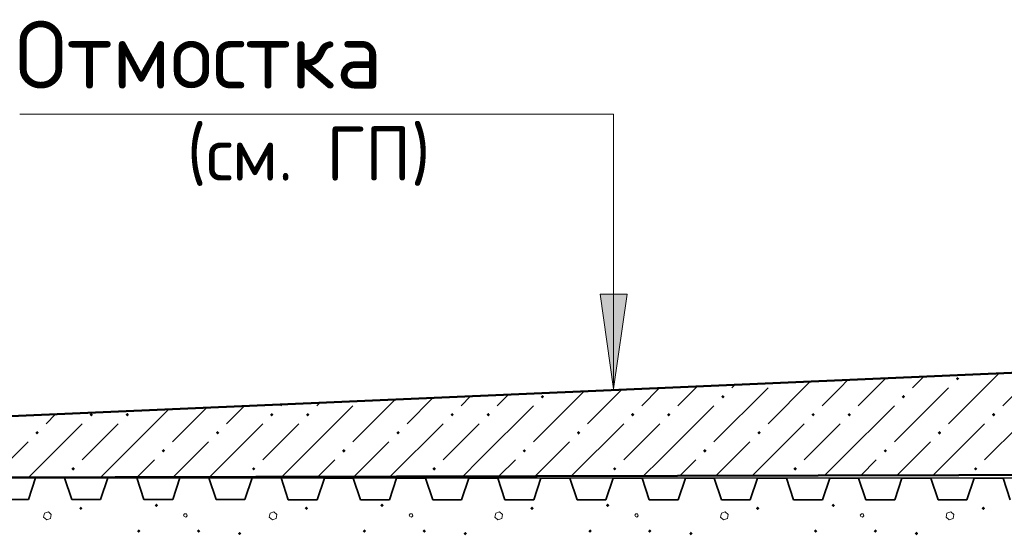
# Model space of a CAD drawing. Header units: millimetres. Extents: x 0 to 21000, y 0 to 14850.
# Tile 18 of 29: x 12819 to 14638, y 11668 to 12621. Entities that reach past the tile are written whole.
import ezdxf

# ---------------------------------------------------------------- set-up
doc = ezdxf.new("R2010")
doc.units = ezdxf.units.MM
for name, color, linetype, lineweight in [('Standard', 7, 'Continuous', 25), ('Стена_ кирп кладка силик нес', 8, 'Continuous', 70), ('Фундаменты общие', 7, 'Continuous', 25)]:
    doc.layers.add(name, color=color, linetype=linetype, lineweight=lineweight)
doc.styles.add('ISOCPEUR', font='txt')

msp = doc.modelspace()

# ---------------------------------------------------------------- hatches: boundary and pattern name
at = {"layer": 'Standard', "linetype": 'Continuous', "lineweight": 13, "transparency": 33554687}
msp.add_hatch(color=7, dxfattribs=at).paths.add_polyline_path([(13891.1, 12113.9), (13916.1, 11938.9), (13941.1, 12113.9)])
for points in [[(14548.1, 11957.8), (14551.3, 11961), (14554.6, 11957.8), (14551.3, 11954.5)], [(13781.4, 11924.4), (13784.7, 11927.7), (13787.9, 11924.4), (13784.7, 11921.2)], [(14114.7, 11924.4), (14118, 11927.7), (14121.2, 11924.4), (14118, 11921.2)], [(14448.1, 11924.4), (14451.3, 11927.7), (14454.6, 11924.4), (14451.3, 11921.2)], [(12948.1, 11891.1), (12951.3, 11894.4), (12954.6, 11891.1), (12951.3, 11887.9)], [(13014.7, 11891.1), (13018, 11894.4), (13021.2, 11891.1), (13018, 11887.9)], [(13281.4, 11891.1), (13284.7, 11894.4), (13287.9, 11891.1), (13284.7, 11887.9)], [(13348.1, 11891.1), (13351.3, 11894.4), (13354.6, 11891.1), (13351.3, 11887.9)], [(13614.7, 11891.1), (13618, 11894.4), (13621.2, 11891.1), (13618, 11887.9)], [(13681.4, 11891.1), (13684.7, 11894.4), (13687.9, 11891.1), (13684.7, 11887.9)], [(13948.1, 11891.1), (13951.3, 11894.4), (13954.6, 11891.1), (13951.3, 11887.9)], [(14014.7, 11891.1), (14018, 11894.4), (14021.2, 11891.1), (14018, 11887.9)], [(14281.4, 11891.1), (14284.7, 11894.4), (14287.9, 11891.1), (14284.7, 11887.9)], [(14348.1, 11891.1), (14351.3, 11894.4), (14354.6, 11891.1), (14351.3, 11887.9)], [(14614.7, 11891.1), (14618, 11894.4), (14621.2, 11891.1), (14618, 11887.9)], [(12848.1, 11857.8), (12851.3, 11861), (12854.6, 11857.8), (12851.3, 11854.5)], [(13181.4, 11857.8), (13184.7, 11861), (13187.9, 11857.8), (13184.7, 11854.5)], [(13514.7, 11857.8), (13518, 11861), (13521.2, 11857.8), (13518, 11854.5)], [(13848.1, 11857.8), (13851.3, 11861), (13854.6, 11857.8), (13851.3, 11854.5)], [(14181.4, 11857.8), (14184.7, 11861), (14187.9, 11857.8), (14184.7, 11854.5)], [(14514.7, 11857.8), (14518, 11861), (14521.2, 11857.8), (14518, 11854.5)], [(13081.4, 11824.4), (13084.7, 11827.7), (13087.9, 11824.4), (13084.7, 11821.2)], [(13414.7, 11824.4), (13418, 11827.7), (13421.2, 11824.4), (13418, 11821.2)], [(13748.1, 11824.4), (13751.3, 11827.7), (13754.6, 11824.4), (13751.3, 11821.2)], [(14081.4, 11824.4), (14084.7, 11827.7), (14087.9, 11824.4), (14084.7, 11821.2)], [(14414.7, 11824.4), (14418, 11827.7), (14421.2, 11824.4), (14418, 11821.2)], [(12914.7, 11791.1), (12918, 11794.4), (12921.2, 11791.1), (12918, 11787.9)], [(13248.1, 11791.1), (13251.3, 11794.4), (13254.6, 11791.1), (13251.3, 11787.9)], [(13581.4, 11791.1), (13584.7, 11794.4), (13587.9, 11791.1), (13584.7, 11787.9)], [(13914.7, 11791.1), (13918, 11794.4), (13921.2, 11791.1), (13918, 11787.9)], [(14248.1, 11791.1), (14251.3, 11794.4), (14254.6, 11791.1), (14251.3, 11787.9)], [(14581.4, 11791.1), (14584.7, 11794.4), (14587.9, 11791.1), (14584.7, 11787.9)]]:
    msp.add_hatch(color=7, dxfattribs=at).paths.add_polyline_path(points, flags=16)
at = {"layer": 'Стена_ кирп кладка силик нес', "linetype": 'Continuous', "lineweight": 13, "transparency": 33554687}
for points in [[(12928.9, 11718.2), (12932.2, 11721.4), (12935.4, 11718.2), (12932.2, 11714.9)], [(13068.5, 11723.6), (13071.7, 11726.9), (13075, 11723.6), (13071.7, 11720.4)], [(13345.6, 11718.2), (13348.8, 11721.4), (13352.1, 11718.2), (13348.8, 11714.9)], [(13485.2, 11723.6), (13488.4, 11726.9), (13491.7, 11723.6), (13488.4, 11720.4)], [(13762.2, 11718.2), (13765.5, 11721.4), (13768.7, 11718.2), (13765.5, 11714.9)], [(13901.8, 11723.6), (13905.1, 11726.9), (13908.3, 11723.6), (13905.1, 11720.4)], [(14178.9, 11718.2), (14182.2, 11721.4), (14185.4, 11718.2), (14182.2, 11714.9)], [(14318.5, 11723.6), (14321.7, 11726.9), (14325, 11723.6), (14321.7, 11720.4)], [(14595.6, 11718.2), (14598.8, 11721.4), (14602.1, 11718.2), (14598.8, 11714.9)], [(13036, 11676.1), (13039.2, 11679.4), (13042.5, 11676.1), (13039.2, 11672.9)], [(13146.4, 11676.1), (13149.7, 11679.4), (13152.9, 11676.1), (13149.7, 11672.9)], [(13222.2, 11671.5), (13225.5, 11674.8), (13228.7, 11671.5), (13225.5, 11668.3)], [(13452.7, 11676.1), (13455.9, 11679.4), (13459.2, 11676.1), (13455.9, 11672.9)], [(13563.1, 11676.1), (13566.3, 11679.4), (13569.6, 11676.1), (13566.3, 11672.9)], [(13638.9, 11671.5), (13642.2, 11674.8), (13645.4, 11671.5), (13642.2, 11668.3)], [(13869.3, 11676.1), (13872.6, 11679.4), (13875.8, 11676.1), (13872.6, 11672.9)], [(13979.7, 11676.1), (13983, 11679.4), (13986.2, 11676.1), (13983, 11672.9)], [(14055.6, 11671.5), (14058.8, 11674.8), (14062.1, 11671.5), (14058.8, 11668.3)], [(14286, 11676.1), (14289.2, 11679.4), (14292.5, 11676.1), (14289.2, 11672.9)], [(14396.4, 11676.1), (14399.7, 11679.4), (14402.9, 11676.1), (14399.7, 11672.9)], [(14472.2, 11671.5), (14475.5, 11674.8), (14478.7, 11671.5), (14475.5, 11668.3)]]:
    msp.add_hatch(color=7, dxfattribs=at).paths.add_polyline_path(points, flags=16)

# ---------------------------------------------------------------- linework, layer by layer
at = {"layer": 'Standard', "color": 7, "linetype": 'Continuous', "lineweight": 13, "transparency": 33554687}
for p, q in [((13916.1, 12446.4), (12819.3, 12446.4)), ((13916.1, 12446.4), (13916.1, 11938.9)), ((13941.1, 12113.9), (13891.1, 12113.9)), ((13891.1, 12113.9), (13916.1, 11938.9)), ((13916.1, 12113.9), (13916.1, 12126.4)), ((13916.1, 11938.9), (13941.1, 12113.9)), ((13916.1, 11938.9), (13916.1, 11938.9)), ((13916.1, 11938.9), (13916.1, 11938.9)), ((13916.1, 11938.9), (13916.1, 11938.9))]:
    msp.add_line(p, q, dxfattribs=at)
at = {"layer": 'Standard', "color": 253, "linetype": 'Continuous', "lineweight": 13, "true_color": 0xababab, "transparency": 33554687}
for p, q in [((14627.6, 11967.4), (14534.7, 11874.4)), ((14279.2, 11952.3), (14201.3, 11874.4)), ((14334.7, 11941.1), (14348.9, 11955.3)), ((14418.6, 11958.4), (14368, 11907.8)), ((14488.3, 11961.4), (14468, 11941.1)), ((13861.1, 11934.3), (13768, 11841.1)), ((13930.8, 11937.3), (13868, 11874.4)), ((13968, 11907.8), (14000.5, 11940.3)), ((14070.2, 11943.3), (14034.7, 11907.8)), ((14201.3, 11941.1), (14101.3, 11841.1)), ((14139.9, 11946.3), (14134.7, 11941.1)), ((14301.3, 11907.8), (14334.7, 11941.1)), ((14534.7, 11941.1), (14434.7, 11841.1)), ((14634.7, 11907.8), (14668, 11941.1)), ((13373.4, 11913.2), (13368, 11907.8)), ((13512.7, 11919.2), (13434.7, 11841.1)), ((13582.4, 11922.2), (13534.7, 11874.4)), ((13634.7, 11907.8), (13652.1, 11925.2)), ((13721.8, 11928.2), (13701.3, 11907.8)), ((13001.3, 11807.8), (13094.7, 11901.1)), ((13164.3, 11904.1), (13101.3, 11841.1)), ((13234, 11907.1), (13201.3, 11874.4)), ((13301.3, 11907.8), (13303.7, 11910.1)), ((13334.7, 11807.8), (13434.7, 11907.8)), ((13668, 11807.8), (13768, 11907.8)), ((14001.3, 11807.8), (14101.3, 11907.8)), ((14334.7, 11807.8), (14434.7, 11907.8)), ((12934.7, 11874.4), (12835.4, 11775.2)), ((12885.6, 11892.1), (12868, 11874.4)), ((13001.3, 11874.4), (12934.7, 11807.8)), ((13268, 11874.4), (13169.6, 11776)), ((13334.7, 11874.4), (13268, 11807.8)), ((13601.3, 11874.4), (13503.7, 11776.8)), ((13668, 11874.4), (13601.3, 11807.8)), ((13934.7, 11874.4), (13837.8, 11777.6)), ((14001.3, 11874.4), (13934.7, 11807.8)), ((14268, 11874.4), (14172, 11778.4)), ((14334.7, 11874.4), (14268, 11807.8)), ((14601.3, 11874.4), (14506.1, 11779.2)), ((14668, 11874.4), (14601.3, 11807.8)), ((12768.6, 11775), (12834.7, 11841.1)), ((13102.7, 11775.8), (13168, 11841.1)), ((13436.9, 11776.7), (13501.3, 11841.1)), ((13771, 11777.5), (13834.7, 11841.1)), ((14105.2, 11778.3), (14168, 11841.1)), ((14439.3, 11779.1), (14501.3, 11841.1)), ((13001.3, 11807.8), (12969.1, 11775.5)), ((13068, 11807.8), (13035.9, 11775.7)), ((13334.7, 11807.8), (13303.2, 11776.3)), ((13401.3, 11807.8), (13370, 11776.5)), ((13668, 11807.8), (13637.4, 11777.1)), ((13734.7, 11807.8), (13704.2, 11777.3)), ((14001.3, 11807.8), (13971.5, 11777.9)), ((14068, 11807.8), (14038.3, 11778.1)), ((14334.7, 11807.8), (14305.6, 11778.8)), ((14401.3, 11807.8), (14372.5, 11778.9))]:
    msp.add_line(p, q, dxfattribs=at)
at = {"layer": 'Standard', "color": 7, "linetype": 'Continuous', "lineweight": 35, "transparency": 33554687}
for p, q in [((12475.3, 11774.3), (15142, 11773.7)), ((12835.3, 11734.3), (12848.6, 11774.3)), ((12848.6, 11774.3), (12902, 11774.2)), ((12902, 11774.2), (12915.3, 11734.2)), ((12968.6, 11734.2), (12982, 11774.2)), ((12982, 11774.2), (13035.3, 11774.2)), ((13035.3, 11774.2), (13048.6, 11734.2)), ((13102, 11734.2), (13115.3, 11774.2)), ((13115.3, 11774.2), (13168.6, 11774.2)), ((13168.6, 11774.2), (13182, 11734.2)), ((13235.3, 11734.2), (13248.6, 11774.2)), ((13248.6, 11774.2), (13302, 11774.2)), ((13302, 11774.2), (13315.3, 11734.1)), ((13368.6, 11734.1), (13382, 11774.1)), ((13382, 11774.1), (13435.3, 11774.1)), ((13435.3, 11774.1), (13448.6, 11734.1)), ((13502, 11734.1), (13515.3, 11774.1)), ((13515.3, 11774.1), (13568.6, 11774.1)), ((13568.6, 11774.1), (13582, 11734.1)), ((13635.3, 11734.1), (13648.6, 11774.1)), ((13648.6, 11774.1), (13702, 11774.1)), ((13702, 11774.1), (13715.3, 11734.1)), ((13768.6, 11734), (13782, 11774)), ((13782, 11774), (13835.3, 11774)), ((13835.3, 11774), (13848.6, 11734)), ((13902, 11734), (13915.3, 11774)), ((13915.3, 11774), (13968.6, 11774)), ((13968.6, 11774), (13982, 11734)), ((14035.3, 11734), (14048.6, 11774)), ((14048.6, 11774), (14102, 11774)), ((14102, 11774), (14115.3, 11734)), ((14168.6, 11734), (14182, 11774)), ((14182, 11774), (14235.3, 11773.9)), ((14235.3, 11773.9), (14248.6, 11733.9)), ((14302, 11733.9), (14315.3, 11773.9)), ((14315.3, 11773.9), (14368.6, 11773.9)), ((14368.6, 11773.9), (14382, 11733.9)), ((14435.3, 11733.9), (14448.6, 11773.9)), ((14448.6, 11773.9), (14502, 11773.9)), ((14502, 11773.9), (14515.3, 11733.9)), ((14568.6, 11733.9), (14582, 11773.9)), ((14582, 11773.9), (14635.3, 11773.9)), ((14635.3, 11773.9), (14648.6, 11733.9)), ((12782, 11734.3), (12835.3, 11734.3)), ((12915.3, 11734.2), (12968.6, 11734.2)), ((13048.6, 11734.2), (13102, 11734.2)), ((13182, 11734.2), (13235.3, 11734.2)), ((13315.3, 11734.1), (13368.6, 11734.1)), ((13448.6, 11734.1), (13502, 11734.1)), ((13582, 11734.1), (13635.3, 11734.1)), ((13715.3, 11734.1), (13768.6, 11734)), ((13848.6, 11734), (13902, 11734)), ((13982, 11734), (14035.3, 11734)), ((14115.3, 11734), (14168.6, 11734)), ((14248.6, 11733.9), (14302, 11733.9)), ((14382, 11733.9), (14435.3, 11733.9)), ((14515.3, 11733.9), (14568.6, 11733.9))]:
    msp.add_line(p, q, dxfattribs=at)
at = {"layer": 'Стена_ кирп кладка силик нес', "color": 253, "linetype": 'Continuous', "lineweight": 13, "true_color": 0xababab, "transparency": 33554687}
for points in [[(12877.6, 11706.9), (12872.2, 11711.9), (12865.1, 11709.4), (12863.4, 11701.9), (12869.2, 11696.9), (12876.3, 11699.4), (12877.6, 11706.9)], [(13294.2, 11706.9), (13288.8, 11711.9), (13281.7, 11709.4), (13280.1, 11701.9), (13285.9, 11696.9), (13293, 11699.4), (13294.2, 11706.9)], [(13710.9, 11706.9), (13705.5, 11711.9), (13698.4, 11709.4), (13696.7, 11701.9), (13702.6, 11696.9), (13709.7, 11699.4), (13710.9, 11706.9)], [(14127.6, 11706.9), (14122.2, 11711.9), (14115.1, 11709.4), (14113.4, 11701.9), (14119.2, 11696.9), (14126.3, 11699.4), (14127.6, 11706.9)], [(14544.2, 11706.9), (14538.8, 11711.9), (14531.7, 11709.4), (14530.1, 11701.9), (14535.9, 11696.9), (14543, 11699.4), (14544.2, 11706.9)], [(13123, 11702.8), (13125.9, 11701.9), (13128.4, 11704.4), (13127.2, 11707.8), (13123.8, 11708.2), (13121.7, 11705.7), (13123, 11702.8)], [(13539.7, 11702.8), (13542.6, 11701.9), (13545.1, 11704.4), (13543.8, 11707.8), (13540.5, 11708.2), (13538.4, 11705.7), (13539.7, 11702.8)], [(13956.3, 11702.8), (13959.2, 11701.9), (13961.7, 11704.4), (13960.5, 11707.8), (13957.2, 11708.2), (13955.1, 11705.7), (13956.3, 11702.8)], [(14373, 11702.8), (14375.9, 11701.9), (14378.4, 11704.4), (14377.2, 11707.8), (14373.8, 11708.2), (14371.7, 11705.7), (14373, 11702.8)]]:
    msp.add_lwpolyline(points, dxfattribs=at)
at = {"layer": 'Фундаменты общие', "color": 7, "linetype": 'Continuous', "lineweight": 50, "transparency": 33554687}
msp.add_lwpolyline([(12475.3, 11774.3), (15333.3, 11781.2), (15333.3, 11997.9), (12475.3, 11874.3), (12475.3, 11774.3)], dxfattribs=at)

# ---------------------------------------------------------------- texts
at = {"layer": 'Standard', "color": 7, "linetype": 'Continuous', "lineweight": 25, "transparency": 33554687, "attachment_point": 7, "style": 'ISOCPEUR'}
for s, insert, char_height, width in [('\\W0.97;Отмостка', (12811.1, 12493.9), 125, 835.221), ('\\W0.96;(см. ГП)', (13127.8, 12313.9), 100, 507.729)]:
    msp.add_mtext(s, dxfattribs=dict(at, insert=insert, char_height=char_height, width=width))

doc.saveas('drawing.dxf')
